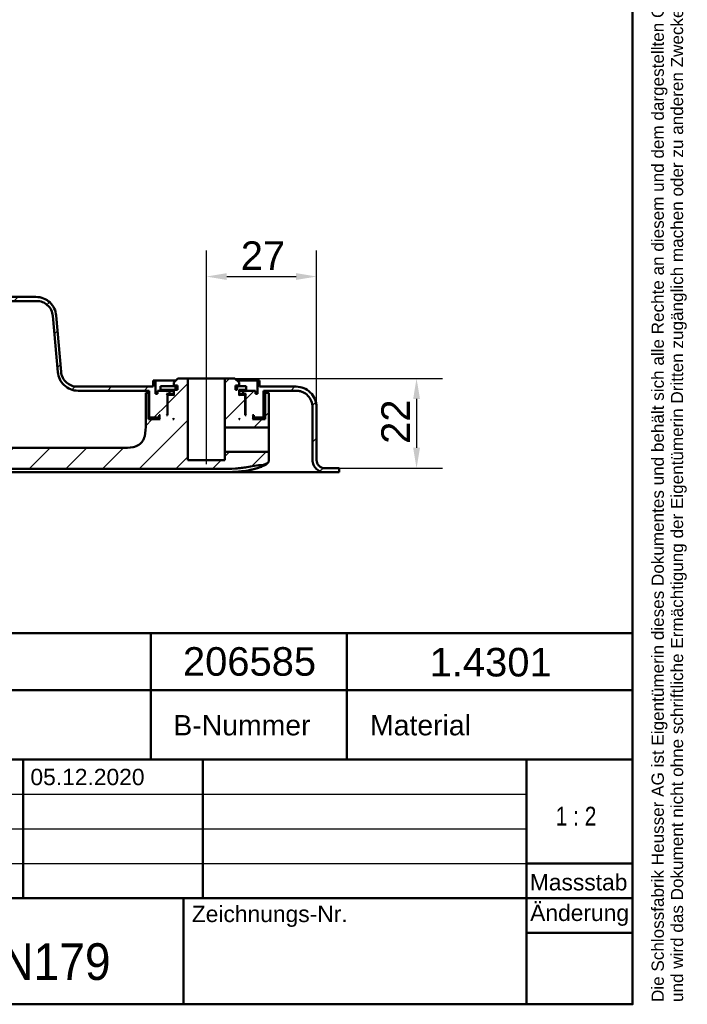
# Model space of a CAD drawing. Header units: millimetres. Extents: x 20 to 833, y 20 to 574.
# Tile 10 of 13: x 670 to 833, y 20 to 261. Entities that reach past the tile are written whole.
import ezdxf
from ezdxf.enums import TextEntityAlignment as Align

# ---------------------------------------------------------------- set-up
doc = ezdxf.new("R2010")
doc.units = ezdxf.units.MM
doc.header["$LTSCALE"] = 2
for name, color, linetype, lineweight in [('Bemaßungen(DIN)', 7, 'Continuous', 25), ('Mittellinie(DIN)', 7, 'Continuous', 25), ('Sichtbare Kanten(DIN)', 7, 'Continuous', 50), ('Skizziergeometrie(DIN)', 7, 'Continuous', 50), ('Skizzierlinie(DIN)', 7, 'Continuous', 25), ('Symbole(DIN)', 7, 'Continuous', 25)]:
    doc.layers.add(name, color=color, linetype=linetype, lineweight=lineweight)
doc.layers.add('Schraffur', color=179, linetype='Continuous', lineweight=9, true_color=0x1e1e47)
doc.styles.add('Aktuell-DIN', font='arial.ttf')
doc.styles.add('STANDARD-DIN~0', font='arial.ttf')
doc.styles.add('Textstil10', font='arial.ttf')
doc.styles.add('Textstil41', font='arial.ttf', dxfattribs={"width": 0.8})
doc.styles.add('Textstil83', font='arial.ttf', dxfattribs={"width": 0.8})
doc.dimstyles.new('CAD-LAN', dxfattribs={"dimscale": 2, "dimtxt": 3.5, "dimasz": 2.5, "dimexe": 3.175, "dimexo": 0, "dimgap": 0.8, "dimtad": 1, "dimrnd": 1e-08, "dimtxsty": 'STANDARD-DIN~0', "dimcen": 0.09, "dimdle": 10, "dimclrd": 250, "dimclre": 250, "dimclrt": 250, "dimadec": 0, "dimazin": 2, "dimtfac": 1, "dimtmove": 0, "dimatfit": 3, "dimfxl": 1, "dimtolj": 1, "dimtzin": 0, "dimlwd": 25, "dimlwe": 25, "dimarcsym": 0})

# ---------------------------------------------------------------- blocks, each defined once
blk = doc.blocks.new('Ränder Standardrahmen')
at = {"layer": 'Skizziergeometrie(DIN)', "flags": 128}
blk.add_lwpolyline([(10, 10), (10, 287), (410, 287), (410, 10), (10, 10)], dxfattribs=at)
blk = doc.blocks.new('Schriftfelder Heusser')
at = {"layer": 'Skizziergeometrie(DIN)'}
for p, q in [((101, 236.92), (291, 236.92)), ((232, 229.92), (232, 236.92)), ((256, 229.92), (256, 236.92)), ((291, 236.92), (291, 229.92)), ((101, 229.92), (291, 229.92)), ((232, 229.92), (232, 221.42)), ((256, 229.92), (256, 221.42)), ((291, 229.92), (291, 191.42)), ((101, 221.42), (291, 221.42)), ((216.35, 221.42), (216.35, 204.42)), ((238.35, 221.42), (238.35, 204.42)), ((278, 221.42), (278, 191.42)), ((278, 208.67), (291, 208.67)), ((101, 204.42), (291, 204.42)), ((236, 204.42), (236, 191.42)), ((278, 200.17), (291, 200.17)), ((291, 191.42), (101, 191.42))]:
    blk.add_line(p, q, dxfattribs=at)
at = {"layer": 'Skizzierlinie(DIN)'}
for p, q in [((162.35, 217.17), (278, 217.17)), ((162.35, 212.92), (278, 212.92)), ((162.35, 208.67), (278, 208.67))]:
    blk.add_line(p, q, dxfattribs=at)
at = {"layer": 'Symbole(DIN)', "color": 7, "insert": (293.33, 191.7), "char_height": 1.5, "width": 182.3003, "attachment_point": 1, "rotation": 90, "line_spacing_factor": 0.944221, "style": 'Aktuell-DIN'}
blk.add_mtext('\\fArial|b0|i0;\\H1.5000;Die Schlossfabrik Heusser AG ist Eigentümerin dieses Dokumentes und behält sich alle Rechte an diesem und dem dargestellten Gegenstand vor. Der Empfänger anerkennt diese Rechte\\Pund wird das Dokument nicht ohne schriftliche Ermächtigung der Eigentümerin Dritten zugänglich machen oder zu anderen Zwecken verwenden, zu dem es ihm übergeben worden ist.\\P ', dxfattribs=at)
at = {"layer": 'Symbole(DIN)', "color": 179, "true_color": 0x262659, "style": 'Aktuell-DIN'}
for s, insert, char_height, attachment_point in [('B-Nummer', (234.74, 225.62), 2.489, 4), ('Material', (265.02, 225.62), 2.489, 5), ('\\fArial|b0|i0;\\H2.0000;Massstab', (284.39, 206.37), 2, 5), ('\\fArial|b0|i0;Zeichnungs-Nr.', (237, 203.5), 2, 1)]:
    blk.add_mtext(s, dxfattribs=dict(at, insert=insert, char_height=char_height, attachment_point=attachment_point))
at = {"layer": 'Symbole(DIN)', "color": 179, "true_color": 0x262659, "insert": (284.51, 202.33), "char_height": 2, "width": 12.1143, "attachment_point": 5, "style": 'Aktuell-DIN'}
blk.add_mtext('\\fArial|b0|i0;Änderung', dxfattribs=at)
at = {"layer": 'Symbole(DIN)', "color": 7, "insert": (143.1, 196.62), "char_height": 4.5, "width": 90.18, "attachment_point": 4, "style": 'Aktuell-DIN'}
blk.add_mtext('\\fArial|b0|i0;\\W0.90;\\H4.5000;Heusser-Muschel Serie 9  EN179', dxfattribs=at)
at = {"layer": 'Symbole(DIN)', "color": 179, "true_color": 0x262659, "style": 'Textstil10'}
blk.add_attdef('ERSTELLUNGSDATUM_001', (217.23, 218.29), '', height=2, dxfattribs=at)
at = {"layer": 'Symbole(DIN)', "color": 179, "true_color": 0x262659}
for tag, height, style, p in [('AUTOR', 2.49, 'Aktuell-DIN', (240.03, 219.26)), ('KONTROLLDATUM', 2, 'Textstil10', (217.42, 215.04)), ('KONTROLLIERT_VON', 2, 'Textstil10', (239.98, 215.05))]:
    blk.add_attdef(tag, text='', height=height, dxfattribs=dict(at, style=style)).set_placement(p, align=Align.MIDDLE_LEFT)
at = {"layer": 'Symbole(DIN)', "color": 7, "style": 'Textstil83', "width": 0.8}
blk.add_attdef('Anfänglicher_Ansichtsmaßstab_001', (281.57, 213.34), '', height=2.3, dxfattribs=at)
at = {"layer": 'Symbole(DIN)', "color": 179, "true_color": 0x262659, "style": 'Textstil10'}
blk.add_attdef('PROJEKT', text='', height=2, dxfattribs=at).set_placement((217.77, 209.72), align=Align.BOTTOM_LEFT)
at = {"layer": 'Symbole(DIN)', "color": 7, "style": 'Textstil41', "width": 0.8}
blk.add_attdef('STATUS', text='', height=5, dxfattribs=at).set_placement((284.53, 195.86), align=Align.MIDDLE_CENTER)
blk = doc.blocks.new('*D26')
at = {"layer": 'Bemaßungen(DIN)', "color": 250, "linetype": 'Continuous', "lineweight": 25, "true_color": 0x3f3f3f, "transparency": 16777216}
for p, q in [((715.57, 178.47), (715.57, 204.82)), ((742.57, 166.47), (742.57, 204.82)), ((720.57, 198.47), (737.57, 198.47))]:
    blk.add_line(p, q, dxfattribs=at)
at = {"layer": 'Bemaßungen(DIN)', "color": 250, "linetype": 'Continuous', "true_color": 0x3f3f3f, "transparency": 16777216}
for points in [[(720.57, 199.31), (720.57, 197.64), (715.57, 198.47)], [(737.57, 199.31), (737.57, 197.64), (742.57, 198.47)]]:
    blk.add_solid(points, dxfattribs=at)
at = {"layer": 'Defpoints', "color": 0, "linetype": 'Continuous', "transparency": 16777216}
for p in [(742.57, 198.47), (715.57, 178.47), (742.57, 166.47)]:
    blk.add_point(p, dxfattribs=at)
at = {"layer": 'Bemaßungen(DIN)', "color": 250, "linetype": 'Continuous', "lineweight": 25, "true_color": 0x3f3f3f, "transparency": 16777216, "insert": (724, 207.1), "char_height": 7, "attachment_point": 1, "style": 'STANDARD-DIN~0'}
blk.add_mtext('\\A1;27', dxfattribs=at)
blk = doc.blocks.new('*D27')
at = {"layer": 'Bemaßungen(DIN)', "color": 250, "linetype": 'Continuous', "lineweight": 25, "true_color": 0x3f3f3f, "transparency": 16777216}
for p, q in [((722.57, 173.47), (773.42, 173.47)), ((767.07, 168.47), (767.07, 156.47)), ((747.07, 151.47), (773.42, 151.47))]:
    blk.add_line(p, q, dxfattribs=at)
at = {"layer": 'Bemaßungen(DIN)', "color": 250, "linetype": 'Continuous', "true_color": 0x3f3f3f, "transparency": 16777216}
for points in [[(766.24, 168.47), (767.91, 168.47), (767.07, 173.47)], [(766.24, 156.47), (767.91, 156.47), (767.07, 151.47)]]:
    blk.add_solid(points, dxfattribs=at)
at = {"layer": 'Defpoints', "color": 0, "linetype": 'Continuous', "transparency": 16777216}
for p in [(722.57, 173.47), (747.07, 151.47), (767.07, 151.47)]:
    blk.add_point(p, dxfattribs=at)
at = {"layer": 'Bemaßungen(DIN)', "color": 250, "linetype": 'Continuous', "lineweight": 25, "true_color": 0x3f3f3f, "transparency": 16777216, "insert": (758.44, 157.44), "char_height": 7, "attachment_point": 1, "rotation": 90, "style": 'STANDARD-DIN~0'}
blk.add_mtext('\\A1;22', dxfattribs=at)

msp = doc.modelspace()

# ---------------------------------------------------------------- hatches: boundary and pattern name
at = {"layer": 'Schraffur'}
h = msp.add_hatch(dxfattribs=at)
h.set_pattern_fill('ANSI31', color=256, scale=50.8, style=0)
h.set_pattern_definition([(45, (0, 0), (-4.49013, 4.49013), [])])
edge = h.paths.add_edge_path()
edge.add_spline(control_points=[(737.572, 170.473), (737.85, 170.473), (738.127, 170.444), (738.663, 170.331), (738.921, 170.249), (739.65, 169.931), (740.087, 169.627), (740.807, 168.88), (741.089, 168.447), (741.474, 167.496), (741.572, 166.989), (741.572, 166.473)], knot_values=[-0.6314442, -0.6314442, -0.6314442, -0.6314442, -0.5478443, -0.5478443, -0.4667749, -0.4667749, -0.3085769, -0.3085769, -0.1547676, -0.1547676, 0, 0, 0, 0], degree=3, periodic=0)
edge.add_line((741.572, 166.473), (741.572, 153.473))
edge.add_spline(control_points=[(741.572, 153.473), (741.572, 153.264), (741.593, 153.056), (741.678, 152.654), (741.739, 152.461), (741.978, 151.914), (742.206, 151.586), (742.766, 151.046), (743.091, 150.835), (743.805, 150.546), (744.185, 150.473), (744.572, 150.473)], knot_values=[-0.4735831, -0.4735831, -0.4735831, -0.4735831, -0.4108832, -0.4108832, -0.3500812, -0.3500812, -0.2314327, -0.2314327, -0.1160757, -0.1160757, -0.0000071, -0.0000071, -0.0000071, -0.0000071], degree=3, periodic=0)
edge.add_line((744.572, 150.473), (748.072, 150.473))
edge.add_line((748.072, 150.473), (748.072, 151.443))
edge.add_line((748.072, 151.443), (747.072, 151.443))
edge.add_line((747.072, 151.443), (747.072, 151.473))
edge.add_line((747.072, 151.473), (744.572, 151.473))
edge.add_spline(control_points=[(744.572, 151.473), (744.433, 151.473), (744.294, 151.487), (744.026, 151.543), (743.898, 151.584), (743.533, 151.743), (743.315, 151.895), (742.955, 152.269), (742.814, 152.485), (742.621, 152.961), (742.572, 153.215), (742.572, 153.473)], knot_values=[-0.3157143, -0.3157143, -0.3157143, -0.3157143, -0.2739221, -0.2739221, -0.2333875, -0.2333875, -0.1542884, -0.1542884, -0.0773838, -0.0773838, 0, 0, 0, 0], degree=3, periodic=0)
edge.add_line((742.572, 153.473), (742.572, 166.473))
edge.add_spline(control_points=[(742.572, 166.473), (742.572, 166.82), (742.536, 167.167), (742.396, 167.837), (742.293, 168.158), (741.895, 169.071), (741.515, 169.616), (740.582, 170.516), (740.04, 170.869), (738.851, 171.351), (738.217, 171.473), (737.572, 171.473)], knot_values=[-0.7893052, -0.7893052, -0.7893052, -0.7893052, -0.6848053, -0.6848053, -0.5834686, -0.5834686, -0.3857211, -0.3857211, -0.1934595, -0.1934595, 0, 0, 0, 0], degree=3, periodic=0)
edge.add_line((737.572, 171.473), (728.572, 171.473))
edge.add_line((728.572, 171.473), (728.572, 172.973))
edge.add_line((728.572, 172.973), (728.072, 172.973))
edge.add_line((728.072, 172.973), (728.072, 169.673))
edge.add_line((728.072, 169.673), (727.572, 169.673))
edge.add_line((727.572, 169.673), (727.572, 170.473))
edge.add_line((727.572, 170.473), (724.572, 170.473))
edge.add_line((724.572, 170.473), (724.572, 169.673))
edge.add_line((724.572, 169.673), (725.322, 169.673))
edge.add_line((725.322, 169.673), (725.122, 169.473))
edge.add_line((725.122, 169.473), (725.122, 164.673))
edge.add_line((725.122, 164.673), (725.322, 164.473))
edge.add_line((725.322, 164.473), (725.072, 164.473))
edge.add_line((725.072, 164.473), (725.072, 169.273))
edge.add_line((725.072, 169.273), (724.872, 169.473))
edge.add_line((724.872, 169.473), (723.772, 169.473))
edge.add_line((723.772, 169.473), (723.572, 169.273))
edge.add_line((723.572, 169.273), (723.572, 170.673))
edge.add_line((723.572, 170.673), (725.322, 170.673))
edge.add_line((725.322, 170.673), (725.322, 171.573))
edge.add_line((725.322, 171.573), (723.122, 171.573))
edge.add_line((723.122, 171.573), (723.122, 170.673))
edge.add_line((723.122, 170.673), (722.672, 170.673))
edge.add_line((722.672, 170.673), (722.672, 171.773))
edge.add_line((722.672, 171.773), (723.572, 171.773))
edge.add_line((723.572, 171.773), (723.572, 172.473))
edge.add_line((723.572, 172.473), (722.572, 173.473))
edge.add_line((722.572, 173.473), (720.122, 173.473))
edge.add_line((720.122, 173.473), (720.122, 161.472))
edge.add_line((720.122, 161.472), (730.695, 161.472))
edge.add_spline(control_points=[(730.695, 161.472), (730.709, 161.472), (730.723, 161.474), (730.75, 161.479), (730.763, 161.484), (730.799, 161.499), (730.821, 161.515), (730.857, 161.552), (730.871, 161.574), (730.891, 161.621), (730.895, 161.647), (730.895, 161.672)], knot_values=[-0.0315719, -0.0315719, -0.0315719, -0.0315719, -0.0273918, -0.0273918, -0.0233382, -0.0233382, -0.0154284, -0.0154284, -0.0077381, -0.0077381, 0, 0, 0, 0], degree=3, periodic=0)
edge.add_line((730.895, 161.672), (730.895, 169.973))
edge.add_line((730.895, 169.973), (730.011, 169.973))
edge.add_line((730.011, 169.973), (730.011, 163.473))
edge.add_line((730.011, 163.473), (726.872, 163.473))
edge.add_line((726.872, 163.473), (727.072, 163.673))
edge.add_line((727.072, 163.673), (727.072, 164.273))
edge.add_line((727.072, 164.273), (726.872, 164.473))
edge.add_line((726.872, 164.473), (727.172, 164.473))
edge.add_line((727.172, 164.473), (727.172, 163.973))
edge.add_line((727.172, 163.973), (727.272, 163.873))
edge.add_line((727.272, 163.873), (729.372, 163.873))
edge.add_line((729.372, 163.873), (729.572, 164.073))
edge.add_line((729.572, 164.073), (729.572, 170.473))
edge.add_line((729.572, 170.473), (737.572, 170.473))
h.paths.add_polyline_path([(723.572, 163.673), (723.772, 163.473), (723.572, 163.473)], flags=0)
edge = h.paths.add_edge_path()
edge.add_spline(control_points=[(551.572, 188.473), (551.572, 188.751), (551.6, 189.028), (551.713, 189.564), (551.795, 189.821), (552.113, 190.551), (552.417, 190.988), (553.164, 191.708), (553.597, 191.99), (554.549, 192.375), (555.056, 192.473), (555.572, 192.473)], knot_values=[-0.6314442, -0.6314442, -0.6314442, -0.6314442, -0.5478443, -0.5478443, -0.4667749, -0.4667749, -0.3085769, -0.3085769, -0.1547676, -0.1547676, 0, 0, 0, 0], degree=3, periodic=0)
edge.add_line((555.572, 192.473), (673.974, 192.473))
edge.add_spline(control_points=[(673.974, 192.473), (674.462, 192.473), (674.943, 192.385), (675.837, 192.044), (676.244, 191.8), (676.986, 191.154), (677.306, 190.746), (677.773, 189.83), (677.914, 189.334), (677.959, 188.821)], knot_values=[-0.5965767, -0.5965767, -0.5965767, -0.5965767, -0.4502726, -0.4502726, -0.3087981, -0.3087981, -0.1544759, -0.1544759, 0, 0, 0, 0], degree=3, periodic=0)
edge.add_line((677.959, 188.821), (679.165, 175.037))
edge.add_spline(control_points=[(679.165, 175.037), (679.218, 174.43), (679.38, 173.841), (679.902, 172.764), (680.25, 172.284), (681.135, 171.43), (681.678, 171.076), (682.869, 170.595), (683.503, 170.473), (684.146, 170.473)], knot_values=[-0.7457209, -0.7457209, -0.7457209, -0.7457209, -0.5628408, -0.5628408, -0.3859976, -0.3859976, -0.1930948, -0.1930948, 0, 0, 0, 0], degree=3, periodic=0)
edge.add_line((684.146, 170.473), (701.572, 170.473))
edge.add_line((701.572, 170.473), (701.572, 164.073))
edge.add_line((701.572, 164.073), (701.772, 163.873))
edge.add_line((701.772, 163.873), (703.872, 163.873))
edge.add_line((703.872, 163.873), (703.972, 163.973))
edge.add_line((703.972, 163.973), (703.972, 164.473))
edge.add_line((703.972, 164.473), (704.272, 164.473))
edge.add_line((704.272, 164.473), (704.072, 164.273))
edge.add_line((704.072, 164.273), (704.072, 163.673))
edge.add_line((704.072, 163.673), (704.272, 163.473))
edge.add_line((704.272, 163.473), (701.411, 163.473))
edge.add_line((701.411, 163.473), (701.411, 169.973))
edge.add_line((701.411, 169.973), (700.709, 169.973))
edge.add_line((700.709, 169.973), (700.709, 162.461))
edge.add_spline(control_points=[(700.709, 162.461), (700.709, 161.334), (700.709, 160.251), (700.345, 158.869), (700.176, 158.454), (699.69, 157.736), (699.398, 157.448), (698.608, 156.931), (698.111, 156.756), (696.715, 156.461), (695.733, 156.461), (694.709, 156.461)], knot_values=[-1.1173827, -1.1173827, -1.1173827, -1.1173827, -0.7826773, -0.7826773, -0.6296804, -0.6296804, -0.4865248, -0.4865248, -0.3073079, -0.3073079, 0, 0, 0, 0], degree=3, periodic=0)
edge.add_line((694.709, 156.461), (588.857, 156.461))
edge.add_spline(control_points=[(588.857, 156.461), (582.845, 156.461), (577.847, 156.461), (571.524, 157.243), (569.686, 157.686), (566.436, 159.084), (565.42, 160.012), (564.549, 160.91)], knot_values=[-1.2266395, -1.2266395, -1.2266395, -1.2266395, -0.691815, -0.691815, -0.3753769, -0.3753769, 0, 0, 0, 0], degree=3, periodic=0)
edge.add_spline(control_points=[(564.549, 160.91), (563.025, 162.48), (561.665, 164.257), (559.581, 166.215), (558.809, 166.866), (557.656, 167.461), (557.276, 167.612), (556.578, 167.725), (556.347, 167.7), (555.901, 167.603), (555.7, 167.48), (555.528, 167.375)], knot_values=[-0.5002157, -0.5002157, -0.5002157, -0.5002157, -0.239433, -0.239433, -0.1386584, -0.1386584, -0.0961606, -0.0961606, -0.0604717, -0.0604717, 0, 0, 0, 0], degree=3, periodic=0)
edge.add_line((555.528, 167.375), (554.661, 166.845))
edge.add_spline(control_points=[(554.661, 166.845), (554.51, 166.752), (554.356, 166.658), (554.19, 166.489), (554.145, 166.43), (554.084, 166.301), (554.067, 166.236), (554.059, 166.08), (554.076, 165.994), (554.15, 165.77), (554.23, 165.628), (554.31, 165.489)], knot_values=[-0.173679, -0.173679, -0.173679, -0.173679, -0.1215687, -0.1215687, -0.0978776, -0.0978776, -0.0757948, -0.0757948, -0.0479673, -0.0479673, -0.0000083, -0.0000083, -0.0000083, -0.0000083], degree=3, periodic=0)
edge.add_spline(control_points=[(554.31, 165.489), (555.171, 163.992), (556.106, 162.542), (558.123, 159.754), (559.199, 158.423), (560.345, 157.149)], knot_values=[-1.0323292, -1.0323292, -1.0323292, -1.0323292, -0.5141271, -0.5141271, 0, 0, 0, 0], degree=3, periodic=0)
edge.add_spline(control_points=[(560.345, 157.149), (561.266, 156.127), (562.354, 155.005), (565.68, 153.147), (567.621, 152.509), (574.63, 151.289), (580.484, 151.289), (588.857, 151.288)], knot_values=[-5.3413361, -5.3413361, -5.3413361, -5.3413361, -3.87583, -3.87583, -2.5120678, -2.5120678, 0, 0, 0, 0], degree=3, periodic=0)
edge.add_line((588.857, 151.288), (715.711, 151.288))
edge.add_spline(control_points=[(715.711, 151.288), (716.891, 151.288), (718.071, 151.286), (720.337, 151.306), (721.581, 151.329), (722.713, 151.402)], knot_values=[-0.7098031, -0.7098031, -0.7098031, -0.7098031, -0.3402859, -0.3402859, 0, 0, 0, 0], degree=3, periodic=0)
edge.add_spline(control_points=[(722.713, 151.402), (723.202, 151.433), (723.694, 151.475), (724.619, 151.58), (725.06, 151.641), (725.496, 151.716)], knot_values=[-0.2798728, -0.2798728, -0.2798728, -0.2798728, -0.1329255, -0.1329255, -0.0006485, -0.0006485, -0.0006485, -0.0006485], degree=3, periodic=0)
edge.add_spline(control_points=[(725.496, 151.716), (726.091, 151.819), (726.72, 151.957), (728.001, 152.161), (728.636, 152.227), (729.273, 152.207)], knot_values=[-0.3871808, -0.3871808, -0.3871808, -0.3871808, -0.1911567, -0.1911567, -0.0000253, -0.0000253, -0.0000253, -0.0000253], degree=3, periodic=0)
edge.add_spline(control_points=[(729.273, 152.207), (729.332, 152.205), (729.377, 152.203), (729.473, 152.222), (729.514, 152.24), (729.567, 152.264)], knot_values=[-0.0353068, -0.0353068, -0.0353068, -0.0353068, -0.0174814, -0.0174814, 0, 0, 0, 0], degree=3, periodic=0)
edge.add_line((729.567, 152.264), (730.136, 152.521))
edge.add_spline(control_points=[(730.136, 152.521), (730.273, 152.583), (730.409, 152.644), (730.604, 152.771), (730.672, 152.829), (730.785, 152.971), (730.823, 153.052), (730.896, 153.308), (730.896, 153.499), (730.895, 153.697)], knot_values=[-0.1648838, -0.1648838, -0.1648838, -0.1648838, -0.1216166, -0.1216166, -0.0914552, -0.0914552, -0.0593217, -0.0593217, -0.0000025, -0.0000025, -0.0000025, -0.0000025], degree=3, periodic=0)
edge.add_line((730.895, 153.697), (730.895, 155.273))
edge.add_spline(control_points=[(730.895, 155.273), (730.895, 155.287), (730.894, 155.301), (730.888, 155.327), (730.884, 155.34), (730.868, 155.377), (730.853, 155.399), (730.816, 155.435), (730.794, 155.449), (730.747, 155.468), (730.721, 155.473), (730.695, 155.473)], knot_values=[-0.0315719, -0.0315719, -0.0315719, -0.0315719, -0.0273922, -0.0273922, -0.0233389, -0.0233389, -0.0154291, -0.0154291, -0.0077385, -0.0077385, 0, 0, 0, 0], degree=3, periodic=0)
edge.add_line((730.695, 155.473), (720.122, 155.473))
edge.add_line((720.122, 155.473), (720.122, 153.473))
edge.add_line((720.122, 153.473), (711.022, 153.473))
edge.add_line((711.022, 153.473), (711.022, 173.473))
edge.add_line((711.022, 173.473), (708.572, 173.473))
edge.add_line((708.572, 173.473), (707.572, 172.473))
edge.add_line((707.572, 172.473), (707.572, 171.773))
edge.add_line((707.572, 171.773), (708.472, 171.773))
edge.add_line((708.472, 171.773), (708.472, 170.673))
edge.add_line((708.472, 170.673), (707.572, 170.673))
edge.add_line((707.572, 170.673), (707.572, 169.273))
edge.add_line((707.572, 169.273), (707.372, 169.473))
edge.add_line((707.372, 169.473), (706.272, 169.473))
edge.add_line((706.272, 169.473), (706.072, 169.273))
edge.add_line((706.072, 169.273), (706.072, 164.473))
edge.add_line((706.072, 164.473), (705.822, 164.473))
edge.add_line((705.822, 164.473), (706.022, 164.673))
edge.add_line((706.022, 164.673), (706.022, 169.473))
edge.add_line((706.022, 169.473), (705.822, 169.673))
edge.add_line((705.822, 169.673), (706.572, 169.673))
edge.add_line((706.572, 169.673), (706.572, 170.473))
edge.add_line((706.572, 170.473), (703.572, 170.473))
edge.add_line((703.572, 170.473), (703.572, 169.673))
edge.add_line((703.572, 169.673), (703.072, 169.673))
edge.add_line((703.072, 169.673), (703.072, 172.973))
edge.add_line((703.072, 172.973), (702.572, 172.973))
edge.add_line((702.572, 172.973), (702.572, 171.473))
edge.add_line((702.572, 171.473), (683.943, 171.473))
edge.add_spline(control_points=[(683.943, 171.473), (683.454, 171.473), (682.972, 171.561), (682.075, 171.903), (681.667, 172.149), (680.925, 172.797), (680.606, 173.206), (680.141, 174.122), (680.001, 174.619), (679.957, 175.132)], knot_values=[-0.5973968, -0.5973968, -0.5973968, -0.5973968, -0.4506663, -0.4506663, -0.3087924, -0.3087924, -0.1544816, -0.1544816, 0, 0, 0, 0], degree=3, periodic=0)
edge.add_line((679.957, 175.132), (678.781, 188.898))
edge.add_spline(control_points=[(678.781, 188.898), (678.729, 189.507), (678.568, 190.098), (678.045, 191.179), (677.696, 191.66), (676.81, 192.515), (676.267, 192.869), (675.076, 193.35), (674.442, 193.473), (673.799, 193.473)], knot_values=[-0.7467461, -0.7467461, -0.7467461, -0.7467461, -0.5633329, -0.5633329, -0.3859905, -0.3859905, -0.193102, -0.193102, 0, 0, 0, 0], degree=3, periodic=0)
edge.add_line((673.799, 193.473), (555.572, 193.473))
edge.add_spline(control_points=[(555.572, 193.473), (555.224, 193.473), (554.878, 193.437), (554.208, 193.296), (553.886, 193.193), (552.974, 192.796), (552.428, 192.416), (551.528, 191.482), (551.176, 190.941), (550.694, 189.752), (550.572, 189.117), (550.572, 188.473)], knot_values=[-0.7893052, -0.7893052, -0.7893052, -0.7893052, -0.6848053, -0.6848053, -0.5834686, -0.5834686, -0.3857211, -0.3857211, -0.1934595, -0.1934595, 0, 0, 0, 0], degree=3, periodic=0)
edge.add_line((550.572, 188.473), (550.572, 153.473))
edge.add_spline(control_points=[(550.572, 153.473), (550.572, 153.333), (550.558, 153.195), (550.501, 152.927), (550.46, 152.798), (550.301, 152.433), (550.149, 152.215), (549.776, 151.855), (549.559, 151.714), (549.084, 151.521), (548.83, 151.473), (548.572, 151.473)], knot_values=[-0.3157221, -0.3157221, -0.3157221, -0.3157221, -0.2739221, -0.2739221, -0.2333875, -0.2333875, -0.1542884, -0.1542884, -0.0773838, -0.0773838, -0.000002, -0.000002, -0.000002, -0.000002], degree=3, periodic=0)
edge.add_line((548.572, 151.473), (534.072, 151.473))
edge.add_line((534.072, 151.473), (534.072, 150.473))
edge.add_line((534.072, 150.473), (548.572, 150.473))
edge.add_spline(control_points=[(548.572, 150.473), (548.781, 150.473), (548.988, 150.494), (549.39, 150.579), (549.583, 150.64), (550.131, 150.879), (550.458, 151.107), (550.998, 151.667), (551.21, 151.992), (551.499, 152.705), (551.572, 153.086), (551.572, 153.473)], knot_values=[-0.4735814, -0.4735814, -0.4735814, -0.4735814, -0.4108832, -0.4108832, -0.3500812, -0.3500812, -0.2314327, -0.2314327, -0.1160757, -0.1160757, 0, 0, 0, 0], degree=3, periodic=0)
edge.add_line((551.572, 153.473), (551.572, 188.473))
h.paths.add_polyline_path([(707.372, 163.473), (707.572, 163.673), (707.572, 163.473)], flags=0)

# ---------------------------------------------------------------- linework, layer by layer
at = {"layer": 'Mittellinie(DIN)', "linetype": 'Continuous'}
msp.add_line((715.572, 152.473), (715.572, 178.473), dxfattribs=at)
at = {"layer": 'Sichtbare Kanten(DIN)'}
for p, q in [((673.799, 193.473), (555.572, 193.473)), ((555.572, 192.473), (673.974, 192.473)), ((677.959, 188.821), (679.165, 175.037)), ((679.957, 175.132), (678.781, 188.898)), ((702.572, 171.473), (683.943, 171.473)), ((703.072, 172.973), (702.572, 172.973)), ((702.572, 172.973), (702.572, 171.473)), ((702.572, 172.973), (702.572, 171.473)), ((703.072, 169.673), (703.072, 172.973)), ((703.072, 172.973), (708.072, 172.973)), ((708.047, 171.573), (704.347, 171.573)), ((704.347, 170.673), (704.347, 171.573)), ((708.572, 173.473), (707.572, 172.473)), ((708.572, 173.473), (707.572, 172.473)), ((707.572, 172.473), (707.572, 171.773)), ((707.572, 172.473), (707.572, 171.773)), ((707.572, 171.773), (708.472, 171.773)), ((708.472, 171.573), (708.047, 171.573)), ((708.047, 170.673), (708.047, 171.573)), ((708.472, 171.773), (708.472, 170.673)), ((708.472, 170.673), (708.472, 171.773)), ((711.022, 173.473), (708.572, 173.473)), ((711.022, 153.473), (711.022, 173.473)), ((711.022, 173.473), (720.122, 173.473)), ((722.572, 173.473), (720.122, 173.473)), ((720.122, 173.473), (720.122, 161.472)), ((723.572, 172.473), (722.572, 173.473)), ((722.572, 173.473), (723.572, 172.473)), ((722.672, 170.673), (722.672, 171.773)), ((722.672, 171.773), (723.572, 171.773)), ((722.672, 170.673), (722.672, 171.773)), ((723.122, 171.573), (722.672, 171.573)), ((723.072, 172.973), (728.072, 172.973)), ((725.322, 171.573), (723.122, 171.573)), ((723.122, 171.573), (723.122, 170.673)), ((723.572, 171.773), (723.572, 172.473)), ((723.572, 172.473), (723.572, 171.773)), ((725.322, 170.673), (725.322, 171.573)), ((725.322, 170.673), (725.322, 171.573)), ((728.572, 172.973), (728.072, 172.973)), ((728.072, 172.973), (728.072, 169.673)), ((728.572, 171.473), (728.572, 172.973)), ((728.572, 172.973), (728.572, 171.473)), ((737.572, 171.473), (728.572, 171.473)), ((684.146, 170.473), (701.572, 170.473)), ((701.411, 169.973), (700.709, 169.973)), ((700.709, 169.973), (700.709, 162.461)), ((701.411, 163.473), (701.411, 169.973)), ((701.572, 169.973), (701.411, 169.973)), ((701.572, 170.473), (701.572, 164.073)), ((701.572, 170.473), (701.572, 164.073)), ((703.572, 169.673), (703.072, 169.673)), ((706.572, 170.473), (703.572, 170.473)), ((703.572, 170.473), (703.572, 169.673)), ((703.572, 169.673), (703.572, 170.473)), ((704.347, 170.673), (707.572, 170.673)), ((706.022, 169.473), (705.822, 169.673)), ((705.822, 169.673), (706.572, 169.673)), ((706.022, 164.673), (706.022, 169.473)), ((706.022, 169.473), (706.272, 169.473)), ((706.272, 169.473), (706.072, 169.273)), ((706.272, 169.473), (706.072, 169.273)), ((706.072, 169.273), (706.072, 164.473)), ((706.072, 169.273), (706.072, 164.473)), ((707.372, 169.473), (706.272, 169.473)), ((706.572, 169.673), (706.572, 170.473)), ((706.572, 170.473), (707.572, 170.473)), ((707.572, 169.673), (706.572, 169.673)), ((707.572, 169.273), (707.372, 169.473)), ((707.572, 169.473), (707.372, 169.473)), ((708.472, 170.673), (707.572, 170.673)), ((707.572, 170.673), (707.572, 169.273)), ((707.572, 170.673), (707.572, 169.273)), ((723.122, 170.673), (722.672, 170.673)), ((723.572, 169.273), (723.572, 170.673)), ((723.572, 170.673), (725.322, 170.673)), ((723.572, 170.673), (723.572, 169.273)), ((723.572, 170.473), (724.572, 170.473)), ((724.572, 169.673), (723.572, 169.673)), ((723.772, 169.473), (723.572, 169.273)), ((723.772, 169.473), (723.572, 169.473)), ((724.872, 169.473), (723.772, 169.473)), ((727.572, 170.473), (724.572, 170.473)), ((724.572, 170.473), (724.572, 169.673)), ((724.572, 169.673), (725.322, 169.673)), ((725.072, 169.273), (724.872, 169.473)), ((724.872, 169.473), (725.122, 169.473)), ((724.872, 169.473), (725.072, 169.273)), ((725.072, 164.473), (725.072, 169.273)), ((725.072, 169.273), (725.072, 164.473)), ((725.322, 169.673), (725.122, 169.473)), ((725.122, 169.473), (725.122, 164.673)), ((727.572, 169.673), (727.572, 170.473)), ((727.572, 169.673), (727.572, 170.473)), ((728.072, 169.673), (727.572, 169.673)), ((729.572, 164.073), (729.572, 170.473)), ((729.572, 170.473), (737.572, 170.473)), ((729.572, 170.473), (729.572, 164.073)), ((730.011, 169.973), (729.572, 169.973)), ((730.895, 169.973), (730.011, 169.973)), ((730.011, 169.973), (730.011, 163.473)), ((730.895, 161.672), (730.895, 169.973)), ((703.972, 163.973), (703.972, 164.473)), ((703.972, 164.473), (704.272, 164.473)), ((704.272, 164.473), (704.072, 164.273)), ((704.272, 164.473), (704.072, 164.273)), ((704.072, 164.273), (704.072, 163.673)), ((704.072, 164.273), (704.072, 163.673)), ((705.822, 164.473), (706.022, 164.673)), ((706.072, 164.473), (705.822, 164.473)), ((706.072, 164.673), (706.022, 164.673)), ((725.122, 164.673), (725.072, 164.673)), ((725.322, 164.473), (725.072, 164.473)), ((725.122, 164.673), (725.322, 164.473)), ((727.072, 164.273), (726.872, 164.473)), ((726.872, 164.473), (727.172, 164.473)), ((726.872, 164.473), (727.072, 164.273)), ((727.072, 163.673), (727.072, 164.273)), ((727.072, 164.273), (727.072, 163.673)), ((727.172, 164.473), (727.172, 163.973)), ((741.572, 166.473), (741.572, 153.473)), ((742.572, 153.473), (742.572, 166.473)), ((742.572, 166.473), (742.572, 166.473)), ((742.572, 153.473), (742.572, 166.473)), ((704.272, 163.473), (701.411, 163.473)), ((701.572, 164.073), (701.772, 163.873)), ((701.772, 163.873), (701.572, 164.073)), ((701.772, 163.873), (703.872, 163.873)), ((703.872, 163.873), (703.972, 163.973)), ((703.872, 163.873), (704.072, 163.873)), ((704.072, 163.973), (703.972, 163.973)), ((704.072, 163.673), (704.272, 163.473)), ((704.272, 163.473), (704.072, 163.673)), ((707.372, 163.473), (707.572, 163.673)), ((707.572, 163.473), (707.372, 163.473)), ((707.572, 163.673), (707.572, 163.473)), ((707.572, 163.673), (707.572, 163.473)), ((723.572, 163.673), (723.772, 163.473)), ((723.572, 163.473), (723.572, 163.673)), ((723.572, 163.673), (723.572, 163.473)), ((723.772, 163.473), (723.572, 163.473)), ((726.872, 163.473), (727.072, 163.673)), ((726.872, 163.473), (727.072, 163.673)), ((730.011, 163.473), (726.872, 163.473)), ((727.172, 163.973), (727.072, 163.973)), ((727.072, 163.873), (727.272, 163.873)), ((727.172, 163.973), (727.272, 163.873)), ((727.272, 163.873), (729.372, 163.873)), ((729.372, 163.873), (729.572, 164.073)), ((729.372, 163.873), (729.572, 164.073)), ((720.122, 161.472), (730.695, 161.472)), ((720.122, 158.473), (720.122, 161.472)), ((720.122, 155.473), (720.122, 158.473)), ((694.709, 156.461), (588.857, 156.461)), ((730.695, 155.473), (720.122, 155.473)), ((720.122, 155.473), (720.122, 153.473)), ((730.895, 153.697), (730.895, 155.273)), ((720.122, 153.473), (711.022, 153.473)), ((729.567, 152.264), (730.136, 152.521)), ((574.11, 150.473), (719.034, 150.473)), ((588.857, 151.288), (715.711, 151.288)), ((747.072, 151.473), (744.572, 151.473)), ((744.572, 150.473), (748.072, 150.473)), ((747.072, 151.443), (747.072, 151.473)), ((747.072, 151.443), (747.072, 151.473)), ((748.072, 151.443), (747.072, 151.443)), ((748.072, 150.473), (748.072, 151.443)), ((748.072, 150.473), (748.072, 151.443))]:
    msp.add_line(p, q, dxfattribs=at)
for points, degree, knots in [([(678.781, 188.898), (678.729, 189.507), (678.568, 190.098), (678.045, 191.179), (677.696, 191.66), (676.81, 192.515), (676.267, 192.869), (675.076, 193.35), (674.442, 193.473), (673.799, 193.473)], 3, [-0.74674606, -0.74674606, -0.74674606, -0.74674606, -0.56333292, -0.56333292, -0.38599047, -0.38599047, -0.19310203, -0.19310203, -0.00000002, -0.00000002, -0.00000002, -0.00000002]), ([(673.974, 192.473), (674.462, 192.473), (674.943, 192.385), (675.837, 192.044), (676.244, 191.8), (676.986, 191.154), (677.306, 190.746), (677.773, 189.83), (677.914, 189.334), (677.959, 188.821)], 3, [-0.59657674, -0.59657674, -0.59657674, -0.59657674, -0.45027262, -0.45027262, -0.30879806, -0.30879806, -0.15447588, -0.15447588, 0, 0, 0, 0]), ([(679.165, 175.037), (679.218, 174.43), (679.38, 173.841), (679.902, 172.764), (680.25, 172.284), (681.135, 171.43), (681.678, 171.076), (682.869, 170.595), (683.503, 170.473), (684.146, 170.473)], 3, [-0.74572093, -0.74572093, -0.74572093, -0.74572093, -0.56284077, -0.56284077, -0.38599757, -0.38599757, -0.19309485, -0.19309485, 0, 0, 0, 0]), ([(683.943, 171.473), (683.454, 171.473), (682.972, 171.561), (682.075, 171.903), (681.667, 172.149), (680.925, 172.797), (680.606, 173.206), (680.141, 174.122), (680.001, 174.619), (679.957, 175.132)], 3, [-0.59739683, -0.59739683, -0.59739683, -0.59739683, -0.45066634, -0.45066634, -0.30879238, -0.30879238, -0.15448162, -0.15448162, 0, 0, 0, 0]), ([(742.572, 166.473), (742.572, 166.82), (742.536, 167.167), (742.396, 167.837), (742.293, 168.158), (741.895, 169.071), (741.515, 169.616), (740.582, 170.516), (740.04, 170.869), (738.851, 171.351), (738.217, 171.473), (737.572, 171.473)], 3, [-0.78930523, -0.78930523, -0.78930523, -0.78930523, -0.68480532, -0.68480532, -0.58346864, -0.58346864, -0.38572109, -0.38572109, -0.19345948, -0.19345948, 0, 0, 0, 0]), ([(737.572, 170.473), (737.85, 170.473), (738.127, 170.444), (738.663, 170.331), (738.921, 170.249), (739.65, 169.931), (740.087, 169.627), (740.807, 168.88), (741.089, 168.447), (741.474, 167.496), (741.572, 166.989), (741.572, 166.473)], 3, [-0.63144419, -0.63144419, -0.63144419, -0.63144419, -0.54784426, -0.54784426, -0.46677491, -0.46677491, -0.30857687, -0.30857687, -0.15476758, -0.15476758, 0, 0, 0, 0]), ([(700.709, 162.461), (700.709, 161.334), (700.709, 160.251), (700.345, 158.869), (700.176, 158.454), (699.69, 157.736), (699.398, 157.448), (698.608, 156.931), (698.111, 156.756), (696.715, 156.461), (695.733, 156.461), (694.709, 156.461)], 3, [-1.1173827, -1.1173827, -1.1173827, -1.1173827, -0.7826773, -0.7826773, -0.6296804, -0.6296804, -0.4865248, -0.4865248, -0.3073079, -0.3073079, 0, 0, 0, 0]), ([(730.695, 161.472), (730.709, 161.472), (730.723, 161.474), (730.75, 161.479), (730.763, 161.484), (730.799, 161.499), (730.821, 161.515), (730.857, 161.552), (730.871, 161.574), (730.891, 161.621), (730.895, 161.647), (730.895, 161.672)], 3, [-0.031571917, -0.031571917, -0.031571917, -0.031571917, -0.027391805, -0.027391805, -0.023338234, -0.023338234, -0.015428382, -0.015428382, -0.007738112, -0.007738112, 0, 0, 0, 0]), ([(730.895, 161.672), (730.895, 161.672), (730.895, 161.672), (730.895, 161.632), (730.892, 161.447), (730.888, 161.15), (730.883, 160.749), (730.879, 160.263), (730.873, 159.521), (730.871, 158.89), (730.871, 158.473)], 3, [0, 0, 0, 0, 0.00001441, 0.06149449, 0.12297456, 0.18445463, 0.24593471, 0.30741478, 0.36889486, 0.49185516, 0.49185516, 0.49185516, 0.49185516]), ([(730.871, 158.473), (730.871, 158.055), (730.873, 157.424), (730.879, 156.683), (730.883, 156.196), (730.888, 155.795), (730.892, 155.498), (730.895, 155.313), (730.895, 155.273), (730.895, 155.273), (730.895, 155.273)], 3, [0, 0, 0, 0, 0.12296025, 0.1844403, 0.24592035, 0.3074004, 0.36888045, 0.4303605, 0.49184055, 0.49214697, 0.49214697, 0.49214697, 0.49214697]), ([(730.895, 155.273), (730.895, 155.287), (730.894, 155.301), (730.888, 155.327), (730.884, 155.34), (730.868, 155.377), (730.853, 155.399), (730.816, 155.435), (730.794, 155.449), (730.747, 155.468), (730.721, 155.473), (730.695, 155.473)], 3, [-0.03157194, -0.03157194, -0.03157194, -0.03157194, -0.027392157, -0.027392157, -0.023338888, -0.023338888, -0.015429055, -0.015429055, -0.007738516, -0.007738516, 0, 0, 0, 0]), ([(725.496, 151.716), (726.091, 151.819), (726.72, 151.957), (728.001, 152.161), (728.636, 152.227), (729.273, 152.207)], 3, [-0.38718082, -0.38718082, -0.38718082, -0.38718082, -0.19115671, -0.19115671, -0.00002529, -0.00002529, -0.00002529, -0.00002529]), ([(730.728, 152.9), (730.728, 152.9), (730.728, 152.9), (730.724, 152.895), (730.717, 152.886), (730.682, 152.84), (730.741, 152.89), (730.462, 152.577), (730.297, 152.445), (729.848, 152.191), (729.597, 152.067), (728.979, 151.807), (728.621, 151.672), (728.221, 151.542)], 3, [0, 0, 0, 0, 0.1362941, 0.1362941, 0.3189241, 0.3189241, 0.77563, 0.77563, 1.0136857, 1.0136857, 1.1833748, 1.1833748, 1.3355923, 1.3355923, 1.3355923, 1.3355923]), ([(729.273, 152.207), (729.332, 152.205), (729.377, 152.203), (729.473, 152.222), (729.514, 152.24), (729.567, 152.264)], 3, [-0.035306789, -0.035306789, -0.035306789, -0.035306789, -0.017481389, -0.017481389, 0, 0, 0, 0]), ([(730.136, 152.521), (730.273, 152.583), (730.409, 152.644), (730.604, 152.771), (730.672, 152.829), (730.785, 152.971), (730.823, 153.052), (730.896, 153.308), (730.896, 153.499), (730.896, 153.697)], 3, [-0.16488382, -0.16488382, -0.16488382, -0.16488382, -0.12161657, -0.12161657, -0.09145523, -0.09145523, -0.05932166, -0.05932166, -0.0000025, -0.0000025, -0.0000025, -0.0000025]), ([(741.572, 153.473), (741.572, 153.264), (741.593, 153.056), (741.678, 152.654), (741.739, 152.461), (741.978, 151.914), (742.206, 151.586), (742.766, 151.046), (743.091, 150.835), (743.805, 150.546), (744.185, 150.473), (744.572, 150.473)], 3, [-0.47358314, -0.47358314, -0.47358314, -0.47358314, -0.41088319, -0.41088319, -0.35008119, -0.35008119, -0.23143265, -0.23143265, -0.11607569, -0.11607569, -0.00000713, -0.00000713, -0.00000713, -0.00000713]), ([(744.572, 151.473), (744.433, 151.473), (744.294, 151.487), (744.026, 151.543), (743.898, 151.584), (743.533, 151.743), (743.315, 151.895), (742.955, 152.269), (742.814, 152.485), (742.621, 152.961), (742.572, 153.215), (742.572, 153.473)], 3, [-0.31571433, -0.31571433, -0.31571433, -0.31571433, -0.27392213, -0.27392213, -0.23338746, -0.23338746, -0.15428844, -0.15428844, -0.07738379, -0.07738379, 0, 0, 0, 0]), ([(588.858, 150.473), (588.859, 150.473), (590.444, 150.473), (593.615, 150.474), (599.956, 150.473), (609.469, 150.474), (622.159, 150.473), (636.426, 150.474), (652.279, 150.473), (668.146, 150.473), (684.002, 150.473), (696.678, 150.473), (706.231, 150.473), (712.565, 150.473), (715.709, 150.473)], 5, [0, 0, 0, 0, 0, 0, 0.0001149, 0.7929364, 1.585758, 3.1714011, 4.7570442, 6.3426873, 7.9283304, 9.5139735, 11.0996166, 12.6881676, 12.6881676, 12.6881676, 12.6881676, 12.6881676, 12.6881676]), ([(715.711, 151.288), (716.891, 151.288), (718.071, 151.286), (720.337, 151.306), (721.581, 151.329), (722.713, 151.402)], 3, [-0.70980307, -0.70980307, -0.70980307, -0.70980307, -0.34028588, -0.34028588, 0, 0, 0, 0]), ([(719.034, 150.473), (719.249, 150.473), (719.464, 150.473), (719.68, 150.473), (719.881, 150.473), (720.083, 150.473), (720.285, 150.473), (720.386, 150.473), (720.486, 150.473), (720.587, 150.473), (720.883, 150.473), (721.178, 150.473), (721.495, 150.473), (721.503, 150.473), (721.51, 150.473), (721.518, 150.473), (722.405, 150.473), (723.202, 150.473), (724.009, 150.473), (724.024, 150.473), (724.039, 150.473), (724.054, 150.473), (724.874, 150.473), (725.703, 150.473), (726.526, 150.473), (726.534, 150.473), (726.542, 150.473), (726.55, 150.473), (727.377, 150.473), (728.198, 150.473), (729.008, 150.473), (729.015, 150.473), (729.021, 150.473), (729.027, 150.473), (730.66, 150.473), (732.256, 150.473), (733.73, 150.473), (735.215, 150.473), (736.628, 150.473), (737.876, 150.473), (739.125, 150.473), (740.25, 150.473), (741.164, 150.473), (742.074, 150.473), (742.819, 150.473), (743.352, 150.473), (743.354, 150.473), (743.355, 150.473), (743.356, 150.473), (743.62, 150.473), (743.836, 150.473), (744.006, 150.473), (744.008, 150.473), (744.009, 150.473), (744.01, 150.473), (744.179, 150.473), (744.302, 150.473), (744.387, 150.473), (744.388, 150.473), (744.39, 150.473), (744.391, 150.473), (744.474, 150.473), (744.521, 150.473), (744.547, 150.473), (744.547, 150.473), (744.547, 150.473), (744.548, 150.473), (744.568, 150.473), (744.571, 150.473), (744.572, 150.473)], 3, [37.4953956, 37.4953956, 37.4953956, 37.4953956, 37.5599869, 37.5599869, 37.5599869, 37.6205127, 37.6205127, 37.6205127, 37.6507756, 37.6507756, 37.6507756, 37.7394301, 37.7394301, 37.7394301, 37.7415642, 37.7415642, 37.7415642, 37.9889156, 37.9889156, 37.9889156, 37.9934173, 37.9934173, 37.9934173, 38.244735, 38.244735, 38.244735, 38.2471853, 38.2471853, 38.2471853, 38.4996214, 38.4996214, 38.4996214, 38.5015831, 38.5015831, 38.5015831, 39.0103267, 39.0103267, 39.0103267, 39.5228845, 39.5228845, 39.5228845, 40.0360406, 40.0360406, 40.0360406, 40.5473013, 40.5473013, 40.5473013, 40.5484434, 40.5484434, 40.5484434, 40.802185, 40.802185, 40.802185, 40.8043063, 40.8043063, 40.8043063, 41.056838, 41.056838, 41.056838, 41.0611339, 41.0611339, 41.0611339, 41.3095794, 41.3095794, 41.3095794, 41.3133935, 41.3133935, 41.3133935, 41.5219166, 41.5219166, 41.5219166, 41.5219166]), ([(726.787, 151.146), (726.625, 151.108), (726.461, 151.072), (725.61, 150.897), (724.886, 150.786), (723.194, 150.599), (722.216, 150.545), (720.908, 150.505), (720.576, 150.498), (719.998, 150.488), (719.75, 150.485), (719.503, 150.482)], 3, [1.50303648, 1.50303648, 1.50303648, 1.50303648, 1.55600529, 1.55600529, 1.77467041, 1.77467041, 2.06793355, 2.06793355, 2.1673513, 2.1673513, 2.24159113, 2.24159113, 2.24159113, 2.24159113]), ([(722.713, 151.402), (723.202, 151.433), (723.694, 151.475), (724.619, 151.58), (725.06, 151.641), (725.494, 151.716)], 3, [-0.27987278, -0.27987278, -0.27987278, -0.27987278, -0.1329255, -0.1329255, -0.00064851, -0.00064851, -0.00064851, -0.00064851]), ([(726.161, 151.012), (726.264, 151.033), (726.62, 151.105), (727.183, 151.233), (727.7, 151.372), (728.142, 151.512), (728.443, 151.617), (728.57, 151.664)], 5, [0.34551975, 0.34551975, 0.34551975, 0.34551975, 0.34551975, 0.34551975, 0.39901306, 0.53186776, 0.64871378, 0.64871378, 0.64871378, 0.64871378, 0.64871378, 0.64871378])]:
    msp.add_open_spline(points, degree=degree, knots=knots, dxfattribs=at)

# ---------------------------------------------------------------- block references
at = {"xscale": 2, "yscale": 2, "zscale": 2}
msp.add_blockref('Ränder Standardrahmen', (0, 0), dxfattribs=at)
msp.add_blockref('Schriftfelder Heusser', (238, -362.833), dxfattribs=at).add_auto_attribs({'ERSTELLUNGSDATUM_001': '05.12.2020', 'Anfänglicher_Ansichtsmaßstab_001': '1 : 2'})

# ---------------------------------------------------------------- texts
at = {"layer": 'Symbole(DIN)', "color": 7, "char_height": 7, "attachment_point": 1, "style": 'Aktuell-DIN'}
for s, insert, width in [('{\\fArial|b0|i0;\\H7.0000;206585}', (709.83, 107.58), 32.62043), ('{\\fArial|b0|i0;\\H7.0000;1.4301}', (770.274, 107.401), 29.89939)]:
    msp.add_mtext(s, dxfattribs=dict(at, insert=insert, width=width))

# ---------------------------------------------------------------- dimensions: what is measured, and where the dimension line sits
at = {"layer": 'Bemaßungen(DIN)', "color": 250, "linetype": 'Continuous', "lineweight": 25, "true_color": 0x3f3f3f}
for base, p1, p2, angle, picture, middle in [((742.572, 198.473), (715.572, 178.473), (742.572, 166.473), 180, '*D26', (729.072, 198.473)), ((767.072, 151.473), (722.572, 173.473), (747.072, 151.473), 90, '*D27', (767.072, 162.473))]:
    dim = msp.add_linear_dim(base=base, p1=p1, p2=p2, angle=angle, dimstyle='CAD-LAN', override={"dimgap": 0.8, "dimdec": 2, "dimtol": 0, "dimlim": 0, "dimtp": 0, "dimtm": 0, "dimtdec": 2, "dimtofl": 0, "dimatfit": 1}, dxfattribs=at)
    dim.commit()
    dim.dimension.update_dxf_attribs({"geometry": picture, "text_midpoint": middle, "dimtype": 160})

doc.saveas('drawing.dxf')
